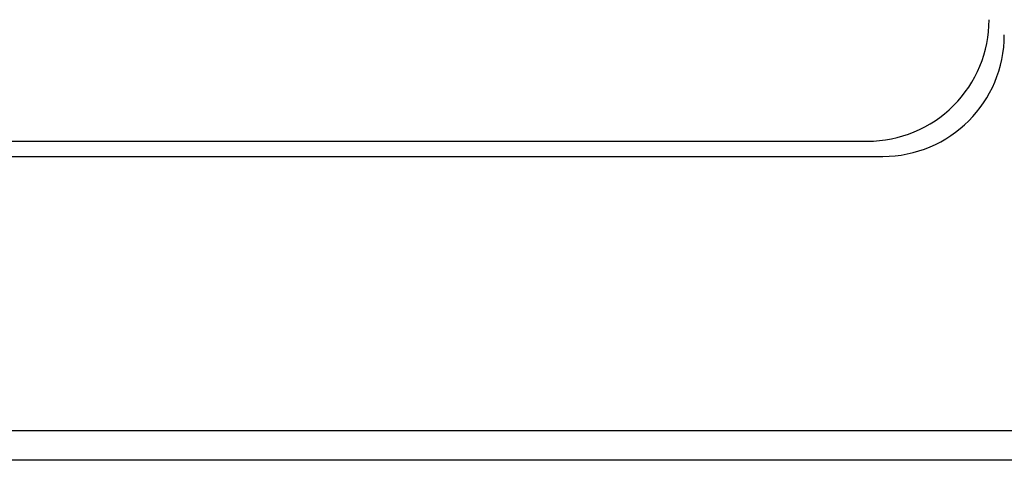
# Model space of a CAD drawing. Header units: millimetres. Extents: x 0 to 420, y -14 to 283.
# Tile 29 of 40: x 329 to 345, y 203 to 210. Entities that reach past the tile are written whole.
import ezdxf

# ---------------------------------------------------------------- set-up
doc = ezdxf.new("R2010")
doc.units = ezdxf.units.MM

msp = doc.modelspace()

# ---------------------------------------------------------------- linework, layer by layer
at = {"color": 7, "linetype": 'Continuous'}
for p, q in [((309.164, 208.064), (343.164, 208.064)), ((308.914, 207.814), (343.414, 207.814)), ((295.914, 203.305), (354.914, 203.305)), ((351.428, 202.814), (299.4, 202.814))]:
    msp.add_line(p, q, dxfattribs=at)
for centre, start, end in [((343.164, 210.064), 269.9999, 0), ((343.414, 209.814), 270, 360)]:
    msp.add_arc(centre, 2, start, end, dxfattribs=at)

doc.saveas('drawing.dxf')
